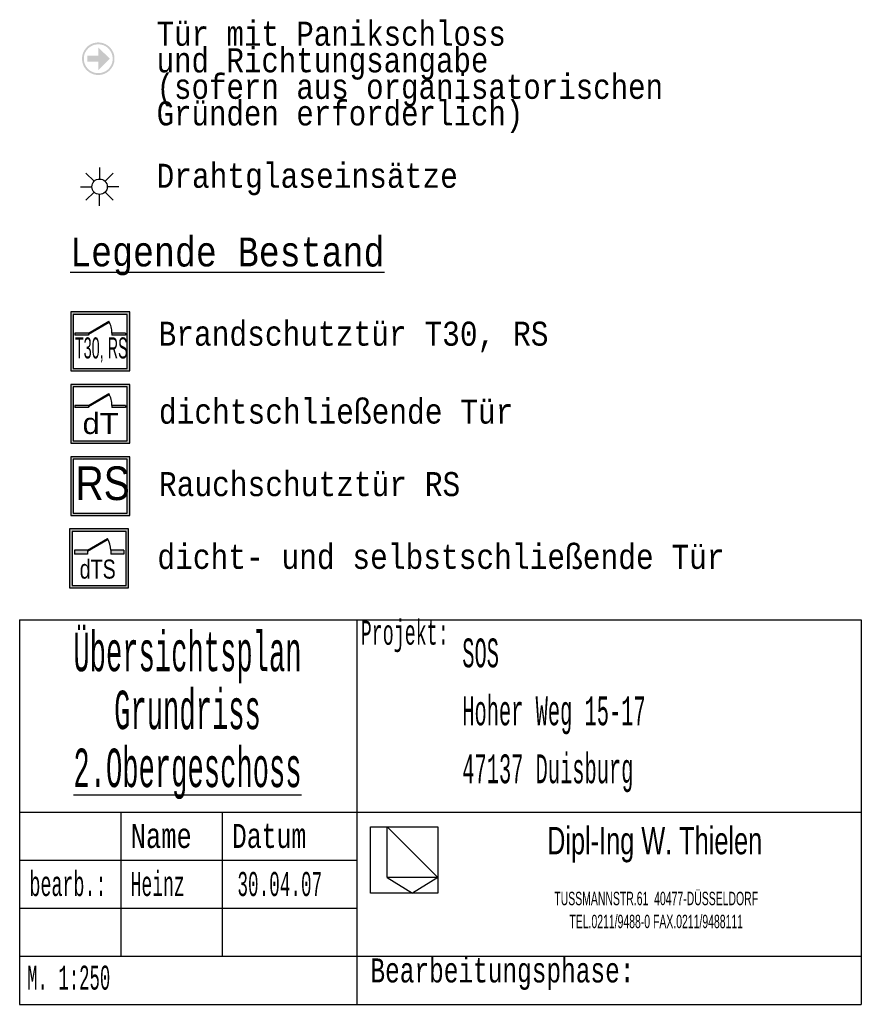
# Model space of a CAD drawing. Header units: metres. Extents: x -5 to 193, y -17 to 20.
# Tile 1 of 22: x -5.3581 to -5.2706, y -5.0678 to -4.9654. Entities that reach past the tile are written whole.
import ezdxf

# ---------------------------------------------------------------- set-up
doc = ezdxf.new("R2010")
doc.units = ezdxf.units.M
doc.linetypes.add('AUSGEZOGEN', pattern=[0])
doc.layers.add('XR$3$WAENDE', color=7, linetype='Continuous', lineweight=13)
doc.styles.add('ARIAL', font='ARIAL.TTF')
doc.styles.add('LUCIDACONSOLE', font='LUCON.TTF')

# ---------------------------------------------------------------- blocks, each defined once
blk = doc.blocks.new('NSY108')
at = {"color": 0, "linetype": 'ByBlock', "lineweight": -2}
for p, q in [((-0.000354, 0.000354), (-0.000141, 0.000141)), ((0, 0.0005), (0, 0.0002)), ((0.000354, 0.000354), (0.000141, 0.000141)), ((-0.0005, 0), (-0.0002, 0)), ((0.0005, 0), (0.0002, 0)), ((-0.000354, -0.000354), (-0.000141, -0.000141)), ((0, -0.0005), (0, -0.0002)), ((0.000354, -0.000354), (0.000141, -0.000141))]:
    blk.add_line(p, q, dxfattribs=at)
blk.add_circle((0, 0), 0.0002, dxfattribs=at)

msp = doc.modelspace()

# ---------------------------------------------------------------- hatches: boundary and pattern name
at = {"linetype": 'AUSGEZOGEN', "lineweight": 13}
h = msp.add_hatch(color=6, dxfattribs=at)
h.paths.add_polyline_path([(-5.34824, -4.96949), (-5.34824, -4.96946), (-5.34824, -4.96943), (-5.34824, -4.9694), (-5.34824, -4.96937), (-5.34824, -4.96934), (-5.34825, -4.96931), (-5.34825, -4.96928), (-5.34825, -4.96925), (-5.34826, -4.96923), (-5.34826, -4.9692), (-5.34827, -4.96917), (-5.34827, -4.96914), (-5.34828, -4.96911), (-5.34829, -4.96908), (-5.34829, -4.96905), (-5.3483, -4.96902), (-5.34831, -4.969), (-5.34832, -4.96897), (-5.34833, -4.96894), (-5.34834, -4.96891), (-5.34835, -4.96888), (-5.34836, -4.96886), (-5.34837, -4.96883), (-5.34838, -4.9688), (-5.3484, -4.96878), (-5.34841, -4.96875), (-5.34842, -4.96872), (-5.34844, -4.9687), (-5.34845, -4.96867), (-5.34846, -4.96865), (-5.34848, -4.96862), (-5.34849, -4.96859), (-5.34851, -4.96857), (-5.34853, -4.96854), (-5.34854, -4.96852), (-5.34856, -4.9685), (-5.34858, -4.96847), (-5.3486, -4.96845), (-5.34861, -4.96843), (-5.34863, -4.9684), (-5.34865, -4.96838), (-5.34867, -4.96836), (-5.34869, -4.96834), (-5.34871, -4.96832), (-5.34873, -4.96829), (-5.34875, -4.96827), (-5.34877, -4.96825), (-5.3488, -4.96823), (-5.34882, -4.96821), (-5.34884, -4.9682), (-5.34886, -4.96818), (-5.34889, -4.96816), (-5.34891, -4.96814), (-5.34893, -4.96812), (-5.34896, -4.96811), (-5.34898, -4.96809), (-5.34901, -4.96807), (-5.34903, -4.96806), (-5.34906, -4.96804), (-5.34908, -4.96803), (-5.34911, -4.96801), (-5.34913, -4.968), (-5.34916, -4.96798), (-5.34919, -4.96797), (-5.34921, -4.96796), (-5.34924, -4.96795), (-5.34927, -4.96793), (-5.34929, -4.96792), (-5.34932, -4.96791), (-5.34935, -4.9679), (-5.34938, -4.96789), (-5.3494, -4.96788), (-5.34943, -4.96787), (-5.34946, -4.96787), (-5.34949, -4.96786), (-5.34952, -4.96785), (-5.34955, -4.96784), (-5.34958, -4.96784), (-5.3496, -4.96783), (-5.34963, -4.96783), (-5.34966, -4.96782), (-5.34969, -4.96782), (-5.34972, -4.96781), (-5.34975, -4.96781), (-5.34978, -4.96781), (-5.34981, -4.9678), (-5.34984, -4.9678), (-5.34987, -4.9678), (-5.3499, -4.9678), (-5.34993, -4.9678), (-5.34996, -4.9678), (-5.34999, -4.9678), (-5.35002, -4.9678), (-5.35005, -4.9678), (-5.35007, -4.96781), (-5.3501, -4.96781), (-5.35013, -4.96781), (-5.35016, -4.96782), (-5.35019, -4.96782), (-5.35022, -4.96783), (-5.35025, -4.96783), (-5.35028, -4.96784), (-5.35031, -4.96784), (-5.35034, -4.96785), (-5.35036, -4.96786), (-5.35039, -4.96787), (-5.35042, -4.96787), (-5.35045, -4.96788), (-5.35048, -4.96789), (-5.35051, -4.9679), (-5.35053, -4.96791), (-5.35056, -4.96792), (-5.35059, -4.96793), (-5.35061, -4.96795), (-5.35064, -4.96796), (-5.35067, -4.96797), (-5.35069, -4.96798), (-5.35072, -4.968), (-5.35075, -4.96801), (-5.35077, -4.96803), (-5.3508, -4.96804), (-5.35082, -4.96806), (-5.35085, -4.96807), (-5.35087, -4.96809), (-5.3509, -4.96811), (-5.35092, -4.96812), (-5.35094, -4.96814), (-5.35097, -4.96816), (-5.35099, -4.96818), (-5.35101, -4.9682), (-5.35104, -4.96821), (-5.35106, -4.96823), (-5.35108, -4.96825), (-5.3511, -4.96827), (-5.35112, -4.96829), (-5.35114, -4.96832), (-5.35116, -4.96834), (-5.35118, -4.96836), (-5.3512, -4.96838), (-5.35122, -4.9684), (-5.35124, -4.96843), (-5.35126, -4.96845), (-5.35128, -4.96847), (-5.35129, -4.9685), (-5.35131, -4.96852), (-5.35133, -4.96854), (-5.35134, -4.96857), (-5.35136, -4.96859), (-5.35138, -4.96862), (-5.35139, -4.96865), (-5.35141, -4.96867), (-5.35142, -4.9687), (-5.35143, -4.96872), (-5.35145, -4.96875), (-5.35146, -4.96878), (-5.35147, -4.9688), (-5.35148, -4.96883), (-5.35149, -4.96886), (-5.35151, -4.96888), (-5.35152, -4.96891), (-5.35153, -4.96894), (-5.35153, -4.96897), (-5.35154, -4.969), (-5.35155, -4.96902), (-5.35156, -4.96905), (-5.35157, -4.96908), (-5.35157, -4.96911), (-5.35158, -4.96914), (-5.35159, -4.96917), (-5.35159, -4.9692), (-5.3516, -4.96923), (-5.3516, -4.96925), (-5.3516, -4.96928), (-5.35161, -4.96931), (-5.35161, -4.96934), (-5.35161, -4.96937), (-5.35162, -4.9694), (-5.35162, -4.96943), (-5.35162, -4.96946), (-5.35162, -4.96949), (-5.35162, -4.96952), (-5.35162, -4.96955), (-5.35162, -4.96958), (-5.35161, -4.96961), (-5.35161, -4.96964), (-5.35161, -4.96967), (-5.3516, -4.9697), (-5.3516, -4.96973), (-5.3516, -4.96975), (-5.35159, -4.96978), (-5.35159, -4.96981), (-5.35158, -4.96984), (-5.35157, -4.96987), (-5.35157, -4.9699), (-5.35156, -4.96993), (-5.35155, -4.96996), (-5.35154, -4.96998), (-5.35153, -4.97001), (-5.35153, -4.97004), (-5.35152, -4.97007), (-5.35151, -4.9701), (-5.35149, -4.97012), (-5.35148, -4.97015), (-5.35147, -4.97018), (-5.35146, -4.9702), (-5.35145, -4.97023), (-5.35143, -4.97026), (-5.35142, -4.97028), (-5.35141, -4.97031), (-5.35139, -4.97034), (-5.35138, -4.97036), (-5.35136, -4.97039), (-5.35134, -4.97041), (-5.35133, -4.97044), (-5.35131, -4.97046), (-5.35129, -4.97048), (-5.35128, -4.97051), (-5.35126, -4.97053), (-5.35124, -4.97055), (-5.35122, -4.97058), (-5.3512, -4.9706), (-5.35118, -4.97062), (-5.35116, -4.97064), (-5.35114, -4.97066), (-5.35112, -4.97069), (-5.3511, -4.97071), (-5.35108, -4.97073), (-5.35106, -4.97075), (-5.35104, -4.97077), (-5.35101, -4.97078), (-5.35099, -4.9708), (-5.35097, -4.97082), (-5.35094, -4.97084), (-5.35092, -4.97086), (-5.3509, -4.97087), (-5.35087, -4.97089), (-5.35085, -4.97091), (-5.35082, -4.97092), (-5.3508, -4.97094), (-5.35077, -4.97095), (-5.35075, -4.97097), (-5.35072, -4.97098), (-5.35069, -4.971), (-5.35067, -4.97101), (-5.35064, -4.97102), (-5.35061, -4.97103), (-5.35059, -4.97105), (-5.35056, -4.97106), (-5.35053, -4.97107), (-5.35051, -4.97108), (-5.35048, -4.97109), (-5.35045, -4.9711), (-5.35042, -4.97111), (-5.35039, -4.97111), (-5.35036, -4.97112), (-5.35034, -4.97113), (-5.35031, -4.97114), (-5.35028, -4.97114), (-5.35025, -4.97115), (-5.35022, -4.97115), (-5.35019, -4.97116), (-5.35016, -4.97116), (-5.35013, -4.97117), (-5.3501, -4.97117), (-5.35007, -4.97117), (-5.35005, -4.97118), (-5.35002, -4.97118), (-5.34999, -4.97118), (-5.34996, -4.97118), (-5.34993, -4.97118), (-5.3499, -4.97118), (-5.34987, -4.97118), (-5.34984, -4.97118), (-5.34981, -4.97118), (-5.34978, -4.97117), (-5.34975, -4.97117), (-5.34972, -4.97117), (-5.34969, -4.97116), (-5.34966, -4.97116), (-5.34963, -4.97115), (-5.3496, -4.97115), (-5.34958, -4.97114), (-5.34955, -4.97114), (-5.34952, -4.97113), (-5.34949, -4.97112), (-5.34946, -4.97111), (-5.34943, -4.97111), (-5.3494, -4.9711), (-5.34938, -4.97109), (-5.34935, -4.97108), (-5.34932, -4.97107), (-5.34929, -4.97106), (-5.34927, -4.97105), (-5.34924, -4.97103), (-5.34921, -4.97102), (-5.34919, -4.97101), (-5.34916, -4.971), (-5.34913, -4.97098), (-5.34911, -4.97097), (-5.34908, -4.97095), (-5.34906, -4.97094), (-5.34903, -4.97092), (-5.34901, -4.97091), (-5.34898, -4.97089), (-5.34896, -4.97087), (-5.34893, -4.97086), (-5.34891, -4.97084), (-5.34889, -4.97082), (-5.34886, -4.9708), (-5.34884, -4.97078), (-5.34882, -4.97077), (-5.3488, -4.97075), (-5.34877, -4.97073), (-5.34875, -4.97071), (-5.34873, -4.97069), (-5.34871, -4.97066), (-5.34869, -4.97064), (-5.34867, -4.97062), (-5.34865, -4.9706), (-5.34863, -4.97058), (-5.34861, -4.97055), (-5.3486, -4.97053), (-5.34858, -4.97051), (-5.34856, -4.97048), (-5.34854, -4.97046), (-5.34853, -4.97044), (-5.34851, -4.97041), (-5.34849, -4.97039), (-5.34848, -4.97036), (-5.34846, -4.97034), (-5.34845, -4.97031), (-5.34844, -4.97028), (-5.34842, -4.97026), (-5.34841, -4.97023), (-5.3484, -4.9702), (-5.34838, -4.97018), (-5.34837, -4.97015), (-5.34836, -4.97012), (-5.34835, -4.9701), (-5.34834, -4.97007), (-5.34833, -4.97004), (-5.34832, -4.97001), (-5.34831, -4.96998), (-5.3483, -4.96996), (-5.34829, -4.96993), (-5.34829, -4.9699), (-5.34828, -4.96987), (-5.34827, -4.96984), (-5.34827, -4.96981), (-5.34826, -4.96978), (-5.34826, -4.96975), (-5.34825, -4.96973), (-5.34825, -4.9697), (-5.34825, -4.96967), (-5.34824, -4.96964), (-5.34824, -4.96961), (-5.34824, -4.96958), (-5.34824, -4.96955), (-5.34824, -4.96952)])
h.paths.add_polyline_path([(-5.34843, -4.96946), (-5.34843, -4.96949), (-5.34843, -4.96952), (-5.34843, -4.96954), (-5.34843, -4.96957), (-5.34843, -4.96959), (-5.34844, -4.96962), (-5.34844, -4.96965), (-5.34844, -4.96967), (-5.34844, -4.9697), (-5.34845, -4.96972), (-5.34845, -4.96975), (-5.34846, -4.96978), (-5.34846, -4.9698), (-5.34847, -4.96983), (-5.34847, -4.96985), (-5.34848, -4.96988), (-5.34849, -4.9699), (-5.34849, -4.96993), (-5.3485, -4.96995), (-5.34851, -4.96998), (-5.34852, -4.97), (-5.34853, -4.97003), (-5.34854, -4.97005), (-5.34855, -4.97008), (-5.34856, -4.9701), (-5.34857, -4.97012), (-5.34858, -4.97015), (-5.34859, -4.97017), (-5.3486, -4.97019), (-5.34862, -4.97022), (-5.34863, -4.97024), (-5.34864, -4.97026), (-5.34866, -4.97028), (-5.34867, -4.97031), (-5.34869, -4.97033), (-5.3487, -4.97035), (-5.34872, -4.97037), (-5.34873, -4.97039), (-5.34875, -4.97041), (-5.34876, -4.97043), (-5.34878, -4.97045), (-5.3488, -4.97047), (-5.34881, -4.97049), (-5.34883, -4.97051), (-5.34885, -4.97053), (-5.34887, -4.97055), (-5.34889, -4.97057), (-5.34891, -4.97059), (-5.34892, -4.9706), (-5.34894, -4.97062), (-5.34896, -4.97064), (-5.34898, -4.97065), (-5.34901, -4.97067), (-5.34903, -4.97069), (-5.34905, -4.9707), (-5.34907, -4.97072), (-5.34909, -4.97073), (-5.34911, -4.97075), (-5.34913, -4.97076), (-5.34916, -4.97077), (-5.34918, -4.97079), (-5.3492, -4.9708), (-5.34922, -4.97081), (-5.34925, -4.97082), (-5.34927, -4.97084), (-5.34929, -4.97085), (-5.34932, -4.97086), (-5.34934, -4.97087), (-5.34937, -4.97088), (-5.34939, -4.97089), (-5.34941, -4.9709), (-5.34944, -4.97091), (-5.34946, -4.97091), (-5.34949, -4.97092), (-5.34951, -4.97093), (-5.34954, -4.97094), (-5.34956, -4.97094), (-5.34959, -4.97095), (-5.34962, -4.97096), (-5.34964, -4.97096), (-5.34967, -4.97097), (-5.34969, -4.97097), (-5.34972, -4.97097), (-5.34974, -4.97098), (-5.34977, -4.97098), (-5.3498, -4.97098), (-5.34982, -4.97098), (-5.34985, -4.97099), (-5.34987, -4.97099), (-5.3499, -4.97099), (-5.34993, -4.97099), (-5.34995, -4.97099), (-5.34998, -4.97099), (-5.35001, -4.97099), (-5.35003, -4.97098), (-5.35006, -4.97098), (-5.35008, -4.97098), (-5.35011, -4.97098), (-5.35014, -4.97097), (-5.35016, -4.97097), (-5.35019, -4.97097), (-5.35021, -4.97096), (-5.35024, -4.97096), (-5.35026, -4.97095), (-5.35029, -4.97094), (-5.35031, -4.97094), (-5.35034, -4.97093), (-5.35037, -4.97092), (-5.35039, -4.97091), (-5.35041, -4.97091), (-5.35044, -4.9709), (-5.35046, -4.97089), (-5.35049, -4.97088), (-5.35051, -4.97087), (-5.35054, -4.97086), (-5.35056, -4.97085), (-5.35058, -4.97084), (-5.35061, -4.97082), (-5.35063, -4.97081), (-5.35065, -4.9708), (-5.35068, -4.97079), (-5.3507, -4.97077), (-5.35072, -4.97076), (-5.35074, -4.97075), (-5.35076, -4.97073), (-5.35079, -4.97072), (-5.35081, -4.9707), (-5.35083, -4.97069), (-5.35085, -4.97067), (-5.35087, -4.97065), (-5.35089, -4.97064), (-5.35091, -4.97062), (-5.35093, -4.9706), (-5.35095, -4.97059), (-5.35097, -4.97057), (-5.35099, -4.97055), (-5.351, -4.97053), (-5.35102, -4.97051), (-5.35104, -4.97049), (-5.35106, -4.97047), (-5.35107, -4.97045), (-5.35109, -4.97043), (-5.35111, -4.97041), (-5.35112, -4.97039), (-5.35114, -4.97037), (-5.35115, -4.97035), (-5.35117, -4.97033), (-5.35118, -4.97031), (-5.3512, -4.97028), (-5.35121, -4.97026), (-5.35122, -4.97024), (-5.35124, -4.97022), (-5.35125, -4.97019), (-5.35126, -4.97017), (-5.35127, -4.97015), (-5.35128, -4.97012), (-5.3513, -4.9701), (-5.35131, -4.97008), (-5.35132, -4.97005), (-5.35133, -4.97003), (-5.35133, -4.97), (-5.35134, -4.96998), (-5.35135, -4.96995), (-5.35136, -4.96993), (-5.35137, -4.9699), (-5.35137, -4.96988), (-5.35138, -4.96985), (-5.35139, -4.96983), (-5.35139, -4.9698), (-5.3514, -4.96978), (-5.3514, -4.96975), (-5.35141, -4.96972), (-5.35141, -4.9697), (-5.35141, -4.96967), (-5.35142, -4.96965), (-5.35142, -4.96962), (-5.35142, -4.96959), (-5.35142, -4.96957), (-5.35142, -4.96954), (-5.35142, -4.96952), (-5.35143, -4.96949), (-5.35142, -4.96946), (-5.35142, -4.96944), (-5.35142, -4.96941), (-5.35142, -4.96939), (-5.35142, -4.96936), (-5.35142, -4.96933), (-5.35141, -4.96931), (-5.35141, -4.96928), (-5.35141, -4.96926), (-5.3514, -4.96923), (-5.3514, -4.9692), (-5.35139, -4.96918), (-5.35139, -4.96915), (-5.35138, -4.96913), (-5.35137, -4.9691), (-5.35137, -4.96908), (-5.35136, -4.96905), (-5.35135, -4.96903), (-5.35134, -4.969), (-5.35133, -4.96898), (-5.35133, -4.96895), (-5.35132, -4.96893), (-5.35131, -4.9689), (-5.3513, -4.96888), (-5.35128, -4.96886), (-5.35127, -4.96883), (-5.35126, -4.96881), (-5.35125, -4.96879), (-5.35124, -4.96876), (-5.35122, -4.96874), (-5.35121, -4.96872), (-5.3512, -4.9687), (-5.35118, -4.96867), (-5.35117, -4.96865), (-5.35115, -4.96863), (-5.35114, -4.96861), (-5.35112, -4.96859), (-5.35111, -4.96857), (-5.35109, -4.96855), (-5.35107, -4.96853), (-5.35106, -4.96851), (-5.35104, -4.96849), (-5.35102, -4.96847), (-5.351, -4.96845), (-5.35099, -4.96843), (-5.35097, -4.96841), (-5.35095, -4.96839), (-5.35093, -4.96838), (-5.35091, -4.96836), (-5.35089, -4.96834), (-5.35087, -4.96833), (-5.35085, -4.96831), (-5.35083, -4.96829), (-5.35081, -4.96828), (-5.35079, -4.96826), (-5.35076, -4.96825), (-5.35074, -4.96823), (-5.35072, -4.96822), (-5.3507, -4.96821), (-5.35068, -4.96819), (-5.35065, -4.96818), (-5.35063, -4.96817), (-5.35061, -4.96816), (-5.35058, -4.96814), (-5.35056, -4.96813), (-5.35054, -4.96812), (-5.35051, -4.96811), (-5.35049, -4.9681), (-5.35046, -4.96809), (-5.35044, -4.96808), (-5.35041, -4.96807), (-5.35039, -4.96807), (-5.35037, -4.96806), (-5.35034, -4.96805), (-5.35031, -4.96804), (-5.35029, -4.96804), (-5.35026, -4.96803), (-5.35024, -4.96802), (-5.35021, -4.96802), (-5.35019, -4.96801), (-5.35016, -4.96801), (-5.35014, -4.96801), (-5.35011, -4.968), (-5.35008, -4.968), (-5.35006, -4.968), (-5.35003, -4.968), (-5.35001, -4.96799), (-5.34998, -4.96799), (-5.34995, -4.96799), (-5.34993, -4.96799), (-5.3499, -4.96799), (-5.34987, -4.96799), (-5.34985, -4.96799), (-5.34982, -4.968), (-5.3498, -4.968), (-5.34977, -4.968), (-5.34974, -4.968), (-5.34972, -4.96801), (-5.34969, -4.96801), (-5.34967, -4.96801), (-5.34964, -4.96802), (-5.34962, -4.96802), (-5.34959, -4.96803), (-5.34956, -4.96804), (-5.34954, -4.96804), (-5.34951, -4.96805), (-5.34949, -4.96806), (-5.34946, -4.96807), (-5.34944, -4.96807), (-5.34941, -4.96808), (-5.34939, -4.96809), (-5.34937, -4.9681), (-5.34934, -4.96811), (-5.34932, -4.96812), (-5.34929, -4.96813), (-5.34927, -4.96814), (-5.34925, -4.96816), (-5.34922, -4.96817), (-5.3492, -4.96818), (-5.34918, -4.96819), (-5.34916, -4.96821), (-5.34913, -4.96822), (-5.34911, -4.96823), (-5.34909, -4.96825), (-5.34907, -4.96826), (-5.34905, -4.96828), (-5.34903, -4.96829), (-5.34901, -4.96831), (-5.34898, -4.96833), (-5.34896, -4.96834), (-5.34894, -4.96836), (-5.34892, -4.96838), (-5.34891, -4.96839), (-5.34889, -4.96841), (-5.34887, -4.96843), (-5.34885, -4.96845), (-5.34883, -4.96847), (-5.34881, -4.96849), (-5.3488, -4.96851), (-5.34878, -4.96853), (-5.34876, -4.96855), (-5.34875, -4.96857), (-5.34873, -4.96859), (-5.34872, -4.96861), (-5.3487, -4.96863), (-5.34869, -4.96865), (-5.34867, -4.96867), (-5.34866, -4.9687), (-5.34864, -4.96872), (-5.34863, -4.96874), (-5.34862, -4.96876), (-5.3486, -4.96879), (-5.34859, -4.96881), (-5.34858, -4.96883), (-5.34857, -4.96886), (-5.34856, -4.96888), (-5.34855, -4.9689), (-5.34854, -4.96893), (-5.34853, -4.96895), (-5.34852, -4.96898), (-5.34851, -4.969), (-5.3485, -4.96903), (-5.34849, -4.96905), (-5.34849, -4.96908), (-5.34848, -4.9691), (-5.34847, -4.96913), (-5.34847, -4.96915), (-5.34846, -4.96918), (-5.34846, -4.9692), (-5.34845, -4.96923), (-5.34845, -4.96926), (-5.34844, -4.96928), (-5.34844, -4.96931), (-5.34844, -4.96933), (-5.34844, -4.96936), (-5.34843, -4.96939), (-5.34843, -4.96941), (-5.34843, -4.96944)], flags=16)
msp.add_hatch(color=6, dxfattribs=at).paths.add_polyline_path([(-5.34993, -4.9683), (-5.34993, -4.96918), (-5.35108, -4.96918), (-5.35108, -4.9698), (-5.34993, -4.9698), (-5.34993, -4.97068), (-5.34873, -4.96949)])
at = {"linetype": 'AUSGEZOGEN', "lineweight": 140}
h = msp.add_hatch(color=0, dxfattribs=at)
h.paths.add_polyline_path([(-5.34666, -4.99583), (-5.35279, -4.99583), (-5.35279, -5.00196), (-5.34666, -5.00196)])
h.paths.add_polyline_path([(-5.35252, -4.9961), (-5.34692, -4.9961), (-5.34692, -5.0017), (-5.35252, -5.0017)], flags=16)
for points in [[(-5.35095, -4.99802), (-5.35095, -4.99813), (-5.34878, -4.99688), (-5.34883, -4.9968)], [(-5.35095, -4.99824), (-5.35095, -4.99802), (-5.35235, -4.99802), (-5.35235, -4.99824)], [(-5.3471, -4.99824), (-5.3471, -4.99802), (-5.3485, -4.99802), (-5.3485, -4.99824)], [(-5.35095, -5.00555), (-5.35095, -5.00566), (-5.34878, -5.0044), (-5.34883, -5.00432)], [(-5.35095, -5.00576), (-5.35095, -5.00555), (-5.35235, -5.00555), (-5.35235, -5.00576)], [(-5.3471, -5.00576), (-5.3471, -5.00555), (-5.3485, -5.00555), (-5.3485, -5.00576)], [(-5.35103, -5.02059), (-5.35103, -5.0207), (-5.34891, -5.01947), (-5.34895, -5.01939)], [(-5.35103, -5.02102), (-5.35103, -5.02059), (-5.3524, -5.02059), (-5.3524, -5.02102)], [(-5.34726, -5.02102), (-5.34726, -5.02059), (-5.34863, -5.02059), (-5.34863, -5.02102)]]:
    msp.add_hatch(color=0, dxfattribs=at).paths.add_polyline_path(points)
h = msp.add_hatch(color=0, dxfattribs=at)
h.paths.add_polyline_path([(-5.34666, -5.00336), (-5.35279, -5.00336), (-5.35279, -5.00948), (-5.34666, -5.00948)])
h.paths.add_polyline_path([(-5.35252, -5.00362), (-5.34692, -5.00362), (-5.34692, -5.00922), (-5.35252, -5.00922)], flags=16)
h = msp.add_hatch(color=0, dxfattribs=at)
h.paths.add_polyline_path([(-5.34666, -5.01088), (-5.35279, -5.01088), (-5.35279, -5.01701), (-5.34666, -5.01701)])
h.paths.add_polyline_path([(-5.35252, -5.01114), (-5.34692, -5.01114), (-5.34692, -5.01674), (-5.35252, -5.01674)], flags=16)
h = msp.add_hatch(color=0, dxfattribs=at)
h.paths.add_polyline_path([(-5.34678, -5.0184), (-5.35291, -5.0184), (-5.35291, -5.02453), (-5.34678, -5.02453)])
h.paths.add_polyline_path([(-5.35264, -5.01867), (-5.34704, -5.01867), (-5.34704, -5.02427), (-5.35264, -5.02427)], flags=16)

# ---------------------------------------------------------------- linework, layer by layer
at = {"color": 0, "linetype": 'AUSGEZOGEN', "lineweight": 25}
for p, q in [((-5.34666, -4.99583), (-5.35279, -4.99583)), ((-5.35279, -4.99583), (-5.35279, -5.00196)), ((-5.34692, -4.9961), (-5.35252, -4.9961)), ((-5.35252, -4.9961), (-5.35252, -5.0017)), ((-5.34692, -5.0017), (-5.34692, -4.9961)), ((-5.34666, -5.00196), (-5.34666, -4.99583)), ((-5.35279, -5.00196), (-5.34666, -5.00196)), ((-5.35252, -5.0017), (-5.34692, -5.0017)), ((-5.34666, -5.00336), (-5.35279, -5.00336)), ((-5.35279, -5.00336), (-5.35279, -5.00948)), ((-5.34666, -5.00948), (-5.34666, -5.00336)), ((-5.34692, -5.00362), (-5.35252, -5.00362)), ((-5.35252, -5.00362), (-5.35252, -5.00922)), ((-5.34692, -5.00922), (-5.34692, -5.00362)), ((-5.35279, -5.00948), (-5.34666, -5.00948)), ((-5.35252, -5.00922), (-5.34692, -5.00922)), ((-5.34666, -5.01088), (-5.35279, -5.01088)), ((-5.35279, -5.01088), (-5.35279, -5.01701)), ((-5.34692, -5.01114), (-5.35252, -5.01114)), ((-5.35252, -5.01114), (-5.35252, -5.01674)), ((-5.34692, -5.01674), (-5.34692, -5.01114)), ((-5.34666, -5.01701), (-5.34666, -5.01088)), ((-5.35252, -5.01674), (-5.34692, -5.01674)), ((-5.35279, -5.01701), (-5.34666, -5.01701)), ((-5.34678, -5.0184), (-5.35291, -5.0184)), ((-5.35291, -5.0184), (-5.35291, -5.02453)), ((-5.34704, -5.01867), (-5.35264, -5.01867)), ((-5.35264, -5.01867), (-5.35264, -5.02427)), ((-5.34704, -5.02427), (-5.34704, -5.01867)), ((-5.34678, -5.02453), (-5.34678, -5.0184)), ((-5.35291, -5.02453), (-5.34678, -5.02453)), ((-5.35264, -5.02427), (-5.34704, -5.02427)), ((-5.3581, -5.02784), (-5.2706, -5.02784)), ((-5.32305, -5.02784), (-5.32305, -5.06784)), ((-5.3581, -5.04784), (-5.2706, -5.04784)), ((-5.34757, -5.04784), (-5.34757, -5.06284)), ((-5.33704, -5.04784), (-5.33704, -5.06284)), ((-5.32163, -5.04938), (-5.32163, -5.04938)), ((-5.32163, -5.04938), (-5.32163, -5.04938)), ((-5.32163, -5.04938), (-5.31463, -5.04938)), ((-5.32163, -5.05629), (-5.32163, -5.04938)), ((-5.31463, -5.04938), (-5.31463, -5.04938)), ((-5.31463, -5.04938), (-5.31463, -5.04938)), ((-5.31463, -5.04938), (-5.31463, -5.05629)), ((-5.3581, -5.05284), (-5.32305, -5.05284)), ((-5.31463, -5.05629), (-5.32163, -5.05629)), ((-5.3581, -5.05784), (-5.32305, -5.05784)), ((-5.3581, -5.06284), (-5.2706, -5.06284))]:
    msp.add_line(p, q, dxfattribs=at)
at = {"color": 1, "linetype": 'AUSGEZOGEN', "lineweight": 25}
for p, q in [((-5.35095, -4.99802), (-5.34883, -4.9968)), ((-5.35095, -4.99813), (-5.34878, -4.99688)), ((-5.35095, -4.99802), (-5.35235, -4.99802)), ((-5.35235, -4.99802), (-5.35235, -4.99824)), ((-5.35095, -4.99824), (-5.35235, -4.99824)), ((-5.35095, -4.99802), (-5.35095, -4.99824)), ((-5.3471, -4.99802), (-5.3485, -4.99802)), ((-5.3485, -4.99802), (-5.3485, -4.99824)), ((-5.3471, -4.99824), (-5.3485, -4.99824)), ((-5.3471, -4.99802), (-5.3471, -4.99824)), ((-5.35095, -5.00555), (-5.34883, -5.00432)), ((-5.35095, -5.00566), (-5.34878, -5.0044)), ((-5.35095, -5.00555), (-5.35235, -5.00555)), ((-5.35235, -5.00555), (-5.35235, -5.00576)), ((-5.35095, -5.00555), (-5.35095, -5.00576)), ((-5.3471, -5.00555), (-5.3485, -5.00555)), ((-5.3485, -5.00555), (-5.3485, -5.00576)), ((-5.3471, -5.00555), (-5.3471, -5.00576)), ((-5.35095, -5.00576), (-5.35235, -5.00576)), ((-5.3471, -5.00576), (-5.3485, -5.00576)), ((-5.35103, -5.02059), (-5.34895, -5.01939)), ((-5.35103, -5.0207), (-5.34891, -5.01947)), ((-5.3524, -5.02059), (-5.3524, -5.02102)), ((-5.35103, -5.02059), (-5.3524, -5.02059)), ((-5.35103, -5.02059), (-5.35103, -5.02102)), ((-5.34863, -5.02059), (-5.34863, -5.02102)), ((-5.34726, -5.02059), (-5.34863, -5.02059)), ((-5.34726, -5.02059), (-5.34726, -5.02102)), ((-5.35103, -5.02102), (-5.3524, -5.02102)), ((-5.34726, -5.02102), (-5.34863, -5.02102)), ((-5.3581, -5.02784), (-5.3581, -5.06784)), ((-5.2706, -5.02784), (-5.2706, -5.06784)), ((-5.31988, -5.05463), (-5.31988, -5.04938)), ((-5.31988, -5.05463), (-5.31726, -5.05629)), ((-5.3581, -5.06784), (-5.2706, -5.06784))]:
    msp.add_line(p, q, dxfattribs=at)
at = {"color": 2, "linetype": 'AUSGEZOGEN', "lineweight": 25}
for p, q in [((-5.31988, -5.04938), (-5.31463, -5.05463)), ((-5.31463, -5.05463), (-5.31988, -5.05463)), ((-5.31463, -5.05463), (-5.31726, -5.05629))]:
    msp.add_line(p, q, dxfattribs=at)
at = {"color": 1, "linetype": 'AUSGEZOGEN', "lineweight": 25}
for centre, radius in [((-5.35095, -4.99802), 0.00245), ((-5.35095, -5.00555), 0.00245), ((-5.35103, -5.02059), 0.0024)]:
    msp.add_arc(centre, radius, 0, 30, dxfattribs=at)

# ---------------------------------------------------------------- block references
at = {"color": 0, "linetype": 'AUSGEZOGEN', "lineweight": 25, "xscale": 4, "yscale": 4, "zscale": 4}
msp.add_blockref('NSY108', (-5.34979, -4.9828), dxfattribs=at)

# ---------------------------------------------------------------- texts
at = {"color": 0, "linetype": 'AUSGEZOGEN', "lineweight": 25, "style": 'LUCIDACONSOLE'}
for s, insert, char_height, width, attachment_point, line_spacing_factor in [('{\\fLucida Console|i0|b0;\\H0.002500;\\W0.857143;\\C7;Tür mit Panikschloss}\\P{\\fLucida Console|i0|b0;\\H0.002500;\\W0.857143;\\C7;und Richtungsangabe}\\P{\\fLucida Console|i0|b0;\\H0.002500;\\W0.857143;\\C7;(sofern aus organisatorischen}\\P{\\fLucida Console|i0|b0;\\H0.002500;\\W0.857143;\\C7;Gründen erforderlich)}\\P', (-5.34386, -4.96564), 0.0025, 0.061157, 1, 0.662651), ('{\\fLucida Console|i0|b0;\\H0.004000;\\W0.500000;\\C7;Übersichtsplan}\\P{\\fLucida Console|i0|b0;\\H0.004000;\\W0.500000;\\C7;Grundriss}\\P{\\L\\fLucida Console|i0|b0;\\H0.004000;\\W0.500000;\\C7;2.Obergeschoss\\l}\\P', (-5.34065, -5.02919), 0.004, 0.028091, 2, 0.903614)]:
    msp.add_mtext(s, dxfattribs=dict(at, insert=insert, char_height=char_height, width=width, attachment_point=attachment_point, line_spacing_factor=line_spacing_factor))
at = {"color": 0, "linetype": 'AUSGEZOGEN', "lineweight": 25, "attachment_point": 7}
for s, insert, char_height, width, style in [('\\W0.87;Drahtglaseinsätze', (-5.34387, -4.9837), 0.0025, 0.0363047, 'LUCIDACONSOLE'), ('{\\L\\fLucida Console|i0|b0;\\H0.003000;\\W0.857143;\\C7;Legende Bestand\\l}\\P', (-5.35285, -4.99203), 0.003, 0.0386046, 'LUCIDACONSOLE'), ('\\W0.87;Brandschutztür\\~T30,\\~RS', (-5.34366, -5.00001), 0.0025, 0.0466602, 'LUCIDACONSOLE'), ('\\W0.49;T30,\\~RS', (-5.35236, -5.00107), 0.0021875, 0.0059275, 'ARIAL'), ('\\W0.87;dichtschließende\\~Tür', (-5.34362, -5.00749), 0.0025, 0.0425163, 'LUCIDACONSOLE'), ('\\W1.05;dT', (-5.35156, -5.00855), 0.002188, 0.0047225, 'ARIAL'), ('\\W0.83;RS', (-5.35229, -5.01544), 0.0035, 0.0065763, 'ARIAL'), ('\\W0.87;Rauchschutztür\\~RS', (-5.34362, -5.01502), 0.0025, 0.0363066, 'LUCIDACONSOLE'), ('\\W0.87;dicht-\\~und\\~selbstschließende\\~Tür', (-5.34378, -5.0226), 0.0025, 0.0673692, 'LUCIDACONSOLE'), ('\\W0.74;dTS', (-5.35186, -5.02359), 0.001978, 0.0043291, 'ARIAL'), ('\\W0.54;Projekt:', (-5.32264, -5.03122), 0.0025, 0.0103425, 'LUCIDACONSOLE'), ('\\W0.75;Name', (-5.34656, -5.05161), 0.0025, 0.0076995, 'LUCIDACONSOLE'), ('\\W0.73;Datum', (-5.33603, -5.05161), 0.0025, 0.0093704, 'LUCIDACONSOLE'), ('\\W0.54;bearb.:', (-5.35708, -5.05661), 0.0025, 0.0091368, 'LUCIDACONSOLE'), ('\\W0.53;Heinz', (-5.34656, -5.05661), 0.0025, 0.0066999, 'LUCIDACONSOLE'), ('\\W0.52;30.04.07', (-5.33546, -5.05661), 0.0025, 0.0103195, 'LUCIDACONSOLE'), ('\\W0.51;M.\\~1:250', (-5.35732, -5.06635), 0.0025, 0.0103079, 'LUCIDACONSOLE'), ('\\W0.72;Bearbeitungsphase:', (-5.32163, -5.06635), 0.0025, 0.0313559, 'LUCIDACONSOLE')]:
    msp.add_mtext(s, dxfattribs=dict(at, insert=insert, char_height=char_height, width=width, style=style))
at = {"color": 4, "linetype": 'AUSGEZOGEN', "lineweight": 25, "insert": (-5.29208, -5.05124), "char_height": 0.00285, "width": 0.0344449, "attachment_point": 5}
msp.add_mtext('\\W0.69;Dipl-Ing\\~W.\\~Thielen', dxfattribs=at)
at = {"color": 4, "linetype": 'AUSGEZOGEN', "lineweight": 25, "insert": (-5.29192, -5.05613), "char_height": 0.0014, "width": 0.0270725, "attachment_point": 2, "line_spacing_factor": 1.024096}
msp.add_mtext('\\W0.58;TUSSMANNSTR.61\\~\\~40477-DÜSSELDORF\\PTEL.0211/9488-0\\~FAX.0211/9488111', dxfattribs=at)
at = {"layer": 'XR$3$WAENDE', "color": 0, "linetype": 'AUSGEZOGEN', "lineweight": 25, "insert": (-5.31208, -5.02979), "char_height": 0.003, "width": 0.0225658, "attachment_point": 1, "line_spacing_factor": 1.204819, "style": 'LUCIDACONSOLE'}
msp.add_mtext('{\\fLucida Console|i0|b0;\\H0.003000;\\W0.500000;\\C7;SOS}\\P{\\fLucida Console|i0|b0;\\H0.003000;\\W0.500000;\\C7;Hoher Weg 15-17}\\P{\\fLucida Console|i0|b0;\\H0.003000;\\W0.500000;\\C7;47137 Duisburg}\\P', dxfattribs=at)

doc.saveas('drawing.dxf')
